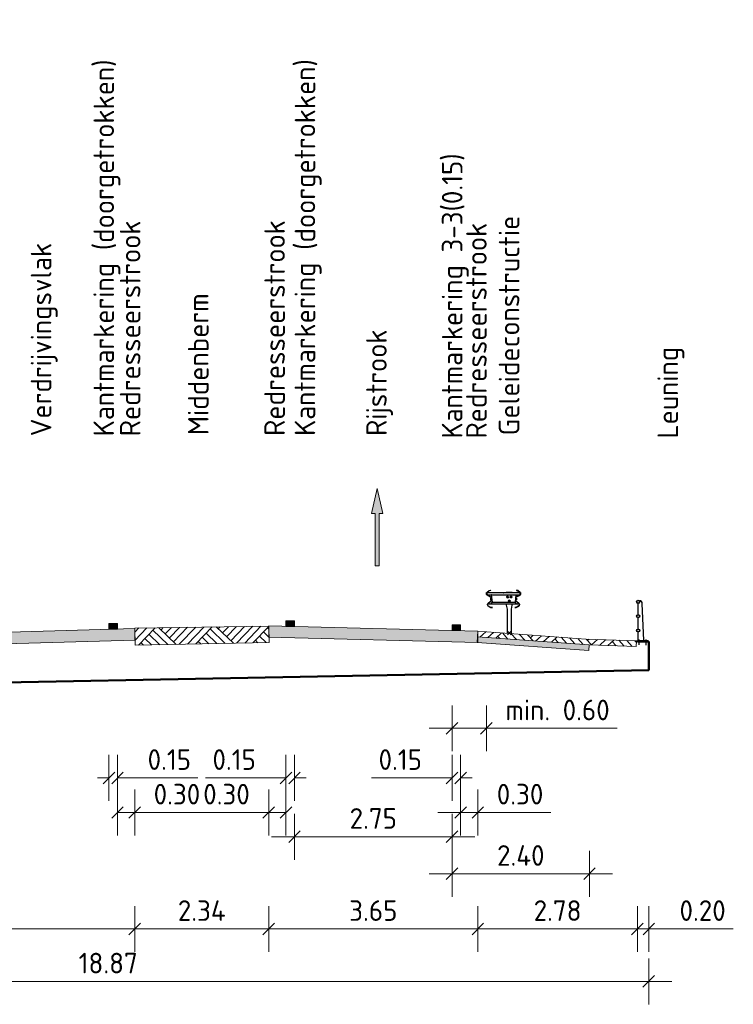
# Model space of a CAD drawing. Header units: metres. Extents: x 169741 to 171424, y 393147 to 407066.
# Tile 31 of 59: x 170661 to 170674, y 393334 to 393351. Entities that reach past the tile are written whole.
import ezdxf

# ---------------------------------------------------------------- set-up
doc = ezdxf.new("R2010")
doc.units = ezdxf.units.M
doc.linetypes.add('CENTRE', pattern=[50, 31.25, -6.25, 6.25, -6.25])
doc.layers.get('0').update_dxf_attribs({"lineweight": 25})
doc.layers.get('Defpoints').update_dxf_attribs({"color": 211})
for name, color, linetype, lineweight in [('N-WE-BV-GELEIDECONSTRUCTIE_GELEIDERAIL-SD-100', 210, 'Continuous', 25), ('N-WE-BV-LEUNING-SD-100', 210, 'Continuous', 25), ('N-WE-GR-MAAIVELD-A-200', 92, 'Continuous', 18), ('N-WE-GW-MAAIVELD-GD', 90, 'Continuous', 18), ('N-WE-KW-KUNSTWERK_BRUG-GD', 170, 'Continuous', 50), ('N-WE-KW-KUNSTWERK_WEEGBRUG-GD', 170, 'Continuous', 50), ('N-WE-VH-VERHARDING-GD', 7, 'Continuous', 18), ('N-WE-VH-VERHARDING-V-200', 253, 'Continuous', 18), ('N-WE-VH-VERHARDING_HALFVERHARDING-GD', 252, 'Continuous', 18), ('N-WE-VW-MARKERING-SD', 7, 'Continuous', 18), ('N-WE-VW-MARKERING_PIJL-S-200', 7, 'Continuous', 0), ('X-XX-AL-AANKLEDING-T18-200', 7, 'Continuous', 18), ('X-XX-AL-M-200', 7, 'Continuous', 18)]:
    doc.layers.add(name, color=color, linetype=linetype, lineweight=lineweight)
doc.layers.add('N-WE-VH-VERHARDING_HALFVERHARDING-V-200', color=7, linetype='Continuous', lineweight=18, true_color=0xd7aa8c)
doc.styles.add('NLCS-ISO-M200-T18', font='NLCS-ISO.ttf', dxfattribs={"height": 0.36})
doc.styles.get("Standard").update_dxf_attribs({"font": 'NLCS-ISO.ttf'})
doc.dimstyles.new('NLCS-M200-T18-SCHRAP_L2_H1', dxfattribs={"dimscale": 0.2, "dimtxt": 2.5, "dimasz": 1.008, "dimexe": 2, "dimexo": 2, "dimgap": 0.7, "dimtad": 1, "dimzin": 0, "dimdsep": 46, "dimtxsty": 'NLCS-ISO-M200-T18', "dimblk": 'OBLIQUE', "dimcen": 2.5, "dimdle": 2, "dimclrd": 256, "dimclre": 256, "dimclrt": 256, "dimadec": 1, "dimazin": 0, "dimtfac": 1, "dimtdec": 3, "dimtofl": 0, "dimtmove": 0, "dimatfit": 3, "dimldrblk": 'OBLIQUE', "dimfxl": 2, "dimfxlon": 1, "dimtfillclr": 256, "dimtolj": 1, "dimtzin": 0, "dimlwd": -1, "dimlwe": -1, "dimarcsym": 0})

# ---------------------------------------------------------------- blocks, each defined once
blk = doc.blocks.new('_Oblique')
at = {"color": 0, "linetype": 'ByBlock', "lineweight": -2}
blk.add_line((-0.5, -0.5), (0.5, 0.5), dxfattribs=at)
blk = doc.blocks.new('*D284')
at = {"layer": 'Defpoints', "color": 0, "transparency": 16777216}
for p in [(170663.113, 393340.843), (170656.114, 393340.641), (170656.114, 393335.598)]:
    blk.add_point(p, dxfattribs=at)
at = {"layer": 'X-XX-AL-M-200', "transparency": 16777216}
for p, q in [((170656.114, 393335.998), (170656.114, 393335.198)), ((170663.113, 393335.998), (170663.113, 393335.198)), ((170663.513, 393335.598), (170655.714, 393335.598))]:
    blk.add_line(p, q, dxfattribs=at)
at = {"layer": 'X-XX-AL-M-200', "transparency": 16777216, "xscale": 0.2016, "yscale": 0.2016, "zscale": 0.2016, "rotation": 180}
blk.add_blockref('_Oblique', (170656.114, 393335.598), dxfattribs=at)
at = {"layer": 'X-XX-AL-M-200', "transparency": 16777216, "xscale": 0.2016, "yscale": 0.2016, "zscale": 0.2016}
blk.add_blockref('_Oblique', (170663.113, 393335.598), dxfattribs=at)
at = {"layer": 'X-XX-AL-M-200', "transparency": 16777216, "insert": (170659.838, 393335.918), "char_height": 0.36, "attachment_point": 5, "style": 'NLCS-ISO-M200-T18'}
blk.add_mtext('\\A1;7.00', dxfattribs=at)
blk = doc.blocks.new('*D285')
at = {"layer": 'Defpoints', "color": 0, "transparency": 16777216}
for p in [(170662.813, 393340.832), (170663.113, 393340.843), (170662.813, 393337.631)]:
    blk.add_point(p, dxfattribs=at)
at = {"layer": 'X-XX-AL-M-200', "transparency": 16777216}
for p, q in [((170662.813, 393338.031), (170662.813, 393337.231)), ((170663.113, 393338.031), (170663.113, 393337.231)), ((170662.813, 393337.631), (170663.513, 393337.631)), ((170663.113, 393337.631), (170664.386, 393337.631))]:
    blk.add_line(p, q, dxfattribs=at)
at = {"layer": 'X-XX-AL-M-200', "transparency": 16777216, "xscale": 0.2016, "yscale": 0.2016, "zscale": 0.2016, "rotation": 180}
blk.add_blockref('_Oblique', (170662.813, 393337.631), dxfattribs=at)
at = {"layer": 'X-XX-AL-M-200', "transparency": 16777216, "xscale": 0.2016, "yscale": 0.2016, "zscale": 0.2016}
blk.add_blockref('_Oblique', (170663.113, 393337.631), dxfattribs=at)
at = {"layer": 'X-XX-AL-M-200', "transparency": 16777216, "insert": (170663.85, 393337.951), "char_height": 0.36, "attachment_point": 5, "style": 'NLCS-ISO-M200-T18'}
blk.add_mtext('\\A1;0.30', dxfattribs=at)
blk = doc.blocks.new('*D288')
at = {"layer": 'Defpoints', "color": 0, "transparency": 16777216}
for p in [(170665.753, 393340.88), (170665.903, 393340.88), (170665.753, 393338.235)]:
    blk.add_point(p, dxfattribs=at)
at = {"layer": 'X-XX-AL-M-200', "transparency": 16777216}
for p, q in [((170665.753, 393338.635), (170665.753, 393337.835)), ((170665.903, 393338.635), (170665.903, 393337.835)), ((170665.753, 393338.235), (170664.349, 393338.235)), ((170665.903, 393338.235), (170666.104, 393338.235))]:
    blk.add_line(p, q, dxfattribs=at)
at = {"layer": 'X-XX-AL-M-200', "transparency": 16777216, "xscale": 0.2016, "yscale": 0.2016, "zscale": 0.2016}
blk.add_blockref('_Oblique', (170665.753, 393338.235), dxfattribs=at)
at = {"layer": 'X-XX-AL-M-200', "transparency": 16777216, "xscale": 0.2016, "yscale": 0.2016, "zscale": 0.2016, "rotation": 180}
blk.add_blockref('_Oblique', (170665.903, 393338.235), dxfattribs=at)
at = {"layer": 'X-XX-AL-M-200', "transparency": 16777216, "insert": (170664.849, 393338.555), "char_height": 0.36, "attachment_point": 5, "style": 'NLCS-ISO-M200-T18'}
blk.add_mtext('\\A1;0.15', dxfattribs=at)
blk = doc.blocks.new('*D289')
at = {"layer": 'Defpoints', "color": 0, "transparency": 16777216}
for p in [(170668.653, 393340.808), (170668.803, 393340.808), (170668.803, 393338.235)]:
    blk.add_point(p, dxfattribs=at)
at = {"layer": 'X-XX-AL-M-200', "transparency": 16777216}
for p, q in [((170668.653, 393338.635), (170668.653, 393337.835)), ((170668.803, 393338.635), (170668.803, 393337.835)), ((170668.653, 393338.235), (170667.249, 393338.235)), ((170668.803, 393338.235), (170669.004, 393338.235))]:
    blk.add_line(p, q, dxfattribs=at)
at = {"layer": 'X-XX-AL-M-200', "transparency": 16777216, "xscale": 0.2016, "yscale": 0.2016, "zscale": 0.2016}
blk.add_blockref('_Oblique', (170668.653, 393338.235), dxfattribs=at)
at = {"layer": 'X-XX-AL-M-200', "transparency": 16777216, "xscale": 0.2016, "yscale": 0.2016, "zscale": 0.2016, "rotation": 180}
blk.add_blockref('_Oblique', (170668.803, 393338.235), dxfattribs=at)
at = {"layer": 'X-XX-AL-M-200', "transparency": 16777216, "insert": (170667.749, 393338.555), "char_height": 0.36, "attachment_point": 5, "style": 'NLCS-ISO-M200-T18'}
blk.add_mtext('\\A1;0.15', dxfattribs=at)
blk = doc.blocks.new('*D290')
at = {"layer": 'Defpoints', "color": 0, "transparency": 16777216}
for p in [(170668.653, 393340.808), (170671.053, 393339.356), (170668.653, 393336.561)]:
    blk.add_point(p, dxfattribs=at)
at = {"layer": 'X-XX-AL-M-200', "transparency": 16777216}
for p, q in [((170668.653, 393336.961), (170668.653, 393336.161)), ((170671.053, 393336.961), (170671.053, 393336.161)), ((170671.453, 393336.561), (170668.253, 393336.561))]:
    blk.add_line(p, q, dxfattribs=at)
at = {"layer": 'X-XX-AL-M-200', "transparency": 16777216, "xscale": 0.2016, "yscale": 0.2016, "zscale": 0.2016, "rotation": 180}
blk.add_blockref('_Oblique', (170668.653, 393336.561), dxfattribs=at)
at = {"layer": 'X-XX-AL-M-200', "transparency": 16777216, "xscale": 0.2016, "yscale": 0.2016, "zscale": 0.2016}
blk.add_blockref('_Oblique', (170671.053, 393336.561), dxfattribs=at)
at = {"layer": 'X-XX-AL-M-200', "transparency": 16777216, "insert": (170669.853, 393336.881), "char_height": 0.36, "attachment_point": 5, "style": 'NLCS-ISO-M200-T18'}
blk.add_mtext('\\A1;2.40', dxfattribs=at)
blk = doc.blocks.new('*D291')
at = {"layer": 'Defpoints', "color": 0, "transparency": 16777216}
for p in [(170665.453, 393340.89), (170665.753, 393340.88), (170665.753, 393337.631)]:
    blk.add_point(p, dxfattribs=at)
at = {"layer": 'X-XX-AL-M-200', "transparency": 16777216}
for p, q in [((170665.453, 393338.031), (170665.453, 393337.231)), ((170665.753, 393338.031), (170665.753, 393337.231)), ((170665.453, 393337.631), (170664.179, 393337.631)), ((170665.753, 393337.631), (170665.053, 393337.631))]:
    blk.add_line(p, q, dxfattribs=at)
at = {"layer": 'X-XX-AL-M-200', "transparency": 16777216, "xscale": 0.2016, "yscale": 0.2016, "zscale": 0.2016, "rotation": 180}
blk.add_blockref('_Oblique', (170665.453, 393337.631), dxfattribs=at)
at = {"layer": 'X-XX-AL-M-200', "transparency": 16777216, "xscale": 0.2016, "yscale": 0.2016, "zscale": 0.2016}
blk.add_blockref('_Oblique', (170665.753, 393337.631), dxfattribs=at)
at = {"layer": 'X-XX-AL-M-200', "transparency": 16777216, "insert": (170664.715, 393337.951), "char_height": 0.36, "attachment_point": 5, "style": 'NLCS-ISO-M200-T18'}
blk.add_mtext('\\A1;0.30', dxfattribs=at)
blk = doc.blocks.new('*D292')
at = {"layer": 'Defpoints', "color": 0, "transparency": 16777216}
for p in [(170668.803, 393340.808), (170669.103, 393340.797), (170669.103, 393337.631)]:
    blk.add_point(p, dxfattribs=at)
at = {"layer": 'X-XX-AL-M-200', "transparency": 16777216}
for p, q in [((170668.803, 393338.031), (170668.803, 393337.231)), ((170669.103, 393338.031), (170669.103, 393337.231)), ((170668.403, 393337.631), (170669.103, 393337.631)), ((170669.103, 393337.631), (170670.376, 393337.631))]:
    blk.add_line(p, q, dxfattribs=at)
at = {"layer": 'X-XX-AL-M-200', "transparency": 16777216, "xscale": 0.2016, "yscale": 0.2016, "zscale": 0.2016, "rotation": 180}
blk.add_blockref('_Oblique', (170668.803, 393337.631), dxfattribs=at)
at = {"layer": 'X-XX-AL-M-200', "transparency": 16777216, "xscale": 0.2016, "yscale": 0.2016, "zscale": 0.2016}
blk.add_blockref('_Oblique', (170669.103, 393337.631), dxfattribs=at)
at = {"layer": 'X-XX-AL-M-200', "transparency": 16777216, "insert": (170669.84, 393337.951), "char_height": 0.36, "attachment_point": 5, "style": 'NLCS-ISO-M200-T18'}
blk.add_mtext('\\A1;0.30', dxfattribs=at)
blk = doc.blocks.new('markering_015')
blk.add_hatch(color=256).paths.add_polyline_path([(0.075, 0), (0.075, 0.02), (-0.075, 0.02), (-0.075, 0)])
blk.add_lwpolyline([(0.075, 0), (0.075, 0.02), (-0.075, 0.02), (-0.075, 0)], close=True)
blk = doc.blocks.new('*D293')
at = {"layer": 'Defpoints', "color": 0, "transparency": 16777216}
for p in [(170662.663, 393340.832), (170662.813, 393340.832), (170662.813, 393338.235)]:
    blk.add_point(p, dxfattribs=at)
at = {"layer": 'X-XX-AL-M-200', "transparency": 16777216}
for p, q in [((170662.663, 393338.635), (170662.663, 393337.835)), ((170662.813, 393338.635), (170662.813, 393337.835)), ((170662.663, 393338.235), (170662.462, 393338.235)), ((170662.813, 393338.235), (170664.217, 393338.235))]:
    blk.add_line(p, q, dxfattribs=at)
at = {"layer": 'X-XX-AL-M-200', "transparency": 16777216, "xscale": 0.2016, "yscale": 0.2016, "zscale": 0.2016}
blk.add_blockref('_Oblique', (170662.663, 393338.235), dxfattribs=at)
at = {"layer": 'X-XX-AL-M-200', "transparency": 16777216, "xscale": 0.2016, "yscale": 0.2016, "zscale": 0.2016, "rotation": 180}
blk.add_blockref('_Oblique', (170662.813, 393338.235), dxfattribs=at)
at = {"layer": 'X-XX-AL-M-200', "transparency": 16777216, "insert": (170663.717, 393338.555), "char_height": 0.36, "attachment_point": 5, "style": 'NLCS-ISO-M200-T18'}
blk.add_mtext('\\A1;0.15', dxfattribs=at)
blk = doc.blocks.new('*D111')
at = {"layer": 'Defpoints', "color": 0, "transparency": 16777216}
for p in [(170665.903, 393340.88), (170668.653, 393340.808), (170668.653, 393337.207)]:
    blk.add_point(p, dxfattribs=at)
at = {"layer": 'X-XX-AL-M-200', "transparency": 16777216}
for p, q in [((170665.903, 393337.607), (170665.903, 393336.807)), ((170668.653, 393337.607), (170668.653, 393336.807)), ((170665.503, 393337.207), (170669.053, 393337.207))]:
    blk.add_line(p, q, dxfattribs=at)
at = {"layer": 'X-XX-AL-M-200', "transparency": 16777216, "xscale": 0.2016, "yscale": 0.2016, "zscale": 0.2016, "rotation": 180}
blk.add_blockref('_Oblique', (170665.903, 393337.207), dxfattribs=at)
at = {"layer": 'X-XX-AL-M-200', "transparency": 16777216, "xscale": 0.2016, "yscale": 0.2016, "zscale": 0.2016}
blk.add_blockref('_Oblique', (170668.653, 393337.207), dxfattribs=at)
at = {"layer": 'X-XX-AL-M-200', "transparency": 16777216, "insert": (170667.278, 393337.527), "char_height": 0.36, "attachment_point": 5, "style": 'NLCS-ISO-M200-T18'}
blk.add_mtext('\\A1;2.75', dxfattribs=at)
blk = doc.blocks.new('*D114')
at = {"layer": 'Defpoints', "color": 0, "transparency": 16777216}
for p in [(170663.113, 393340.843), (170665.453, 393340.89), (170665.453, 393335.598)]:
    blk.add_point(p, dxfattribs=at)
at = {"layer": 'X-XX-AL-M-200', "transparency": 16777216}
for p, q in [((170663.113, 393335.998), (170663.113, 393335.198)), ((170665.453, 393335.998), (170665.453, 393335.198)), ((170662.713, 393335.598), (170665.853, 393335.598))]:
    blk.add_line(p, q, dxfattribs=at)
at = {"layer": 'X-XX-AL-M-200', "transparency": 16777216, "xscale": 0.2016, "yscale": 0.2016, "zscale": 0.2016, "rotation": 180}
blk.add_blockref('_Oblique', (170663.113, 393335.598), dxfattribs=at)
at = {"layer": 'X-XX-AL-M-200', "transparency": 16777216, "xscale": 0.2016, "yscale": 0.2016, "zscale": 0.2016}
blk.add_blockref('_Oblique', (170665.453, 393335.598), dxfattribs=at)
at = {"layer": 'X-XX-AL-M-200', "transparency": 16777216, "insert": (170664.283, 393335.918), "char_height": 0.36, "attachment_point": 5, "style": 'NLCS-ISO-M200-T18'}
blk.add_mtext('\\A1;2.34', dxfattribs=at)
blk = doc.blocks.new('*D115')
at = {"layer": 'Defpoints', "color": 0, "transparency": 16777216}
for p in [(170665.453, 393340.89), (170669.103, 393340.797), (170669.103, 393335.598)]:
    blk.add_point(p, dxfattribs=at)
at = {"layer": 'X-XX-AL-M-200', "transparency": 16777216}
for p, q in [((170665.453, 393335.998), (170665.453, 393335.198)), ((170669.103, 393335.998), (170669.103, 393335.198)), ((170665.053, 393335.598), (170669.503, 393335.598))]:
    blk.add_line(p, q, dxfattribs=at)
at = {"layer": 'X-XX-AL-M-200', "transparency": 16777216, "xscale": 0.2016, "yscale": 0.2016, "zscale": 0.2016, "rotation": 180}
blk.add_blockref('_Oblique', (170665.453, 393335.598), dxfattribs=at)
at = {"layer": 'X-XX-AL-M-200', "transparency": 16777216, "xscale": 0.2016, "yscale": 0.2016, "zscale": 0.2016}
blk.add_blockref('_Oblique', (170669.103, 393335.598), dxfattribs=at)
at = {"layer": 'X-XX-AL-M-200', "transparency": 16777216, "insert": (170667.278, 393335.918), "char_height": 0.36, "attachment_point": 5, "style": 'NLCS-ISO-M200-T18'}
blk.add_mtext('\\A1;3.65', dxfattribs=at)
blk = doc.blocks.new('*D116')
at = {"layer": 'Defpoints', "color": 0, "transparency": 16777216}
for p in [(170669.103, 393340.797), (170671.888, 393340.633), (170671.888, 393335.598)]:
    blk.add_point(p, dxfattribs=at)
at = {"layer": 'X-XX-AL-M-200', "transparency": 16777216}
for p, q in [((170669.103, 393335.998), (170669.103, 393335.198)), ((170671.888, 393335.998), (170671.888, 393335.198)), ((170668.703, 393335.598), (170672.288, 393335.598))]:
    blk.add_line(p, q, dxfattribs=at)
at = {"layer": 'X-XX-AL-M-200', "transparency": 16777216, "xscale": 0.2016, "yscale": 0.2016, "zscale": 0.2016, "rotation": 180}
blk.add_blockref('_Oblique', (170669.103, 393335.598), dxfattribs=at)
at = {"layer": 'X-XX-AL-M-200', "transparency": 16777216, "xscale": 0.2016, "yscale": 0.2016, "zscale": 0.2016}
blk.add_blockref('_Oblique', (170671.888, 393335.598), dxfattribs=at)
at = {"layer": 'X-XX-AL-M-200', "transparency": 16777216, "insert": (170670.495, 393335.918), "char_height": 0.36, "attachment_point": 5, "style": 'NLCS-ISO-M200-T18'}
blk.add_mtext('\\A1;2.78', dxfattribs=at)
blk = doc.blocks.new('*D117')
at = {"layer": 'Defpoints', "color": 0, "transparency": 16777216}
for p in [(170671.888, 393340.633), (170672.088, 393340.617), (170672.088, 393335.598)]:
    blk.add_point(p, dxfattribs=at)
at = {"layer": 'X-XX-AL-M-200', "transparency": 16777216}
for p, q in [((170671.888, 393335.998), (170671.888, 393335.198)), ((170672.088, 393335.998), (170672.088, 393335.198)), ((170671.888, 393335.598), (170671.686, 393335.598)), ((170672.088, 393335.598), (170673.563, 393335.598))]:
    blk.add_line(p, q, dxfattribs=at)
at = {"layer": 'X-XX-AL-M-200', "transparency": 16777216, "xscale": 0.2016, "yscale": 0.2016, "zscale": 0.2016}
blk.add_blockref('_Oblique', (170671.888, 393335.598), dxfattribs=at)
at = {"layer": 'X-XX-AL-M-200', "transparency": 16777216, "xscale": 0.2016, "yscale": 0.2016, "zscale": 0.2016, "rotation": 180}
blk.add_blockref('_Oblique', (170672.088, 393335.598), dxfattribs=at)
at = {"layer": 'X-XX-AL-M-200', "transparency": 16777216, "insert": (170673.027, 393335.918), "char_height": 0.36, "attachment_point": 5, "style": 'NLCS-ISO-M200-T18'}
blk.add_mtext('\\A1;0.20', dxfattribs=at)
blk = doc.blocks.new('SBV-LEUNING_3REG0900-DMM')
at = {"linetype": 'Continuous'}
for p, q in [((149, 892), (150, 892)), ((128, 650), (128, 843)), ((228, 196), (200, 844)), ((128, 400), (128, 593)), ((114, 176), (114, 196)), ((114, 196), (298, 196)), ((114, 176), (298, 176)), ((128, 196), (128, 343)), ((144, 121), (144, 213)), ((268, 114), (268, 217)), ((298, 176), (298, 196))]:
    blk.add_line(p, q, dxfattribs=at)
for centre, radius in [((128, 872), 28.5), ((128, 872), 25.5), ((128, 622), 28.5), ((128, 622), 25.6), ((128, 372), 28.5), ((128, 372), 25.5)]:
    blk.add_circle(centre, radius, dxfattribs=at)
blk.add_arc((150, 842), 50, 2.4923, 90, dxfattribs=at)
blk = doc.blocks.new('SBV-GC_GLR_AB_060_EZ_LINKS-D')
at = {"linetype": 'CENTRE'}
blk.add_line((-167, 700), (-58, 700), dxfattribs=at)
for p, q in [((108, 700), (100, 700)), ((298, 538), (-98, 538)), ((-36, 630), (-42, 630)), ((-33, 630), (-27, 630)), ((-30, 636), (-30, 642)), ((-30, 627), (-30, 633)), ((-30, 624), (-30, 618)), ((-24, 630), (-18, 630)), ((-6, 560), (-12, 560)), ((-3, 560), (3, 560)), ((0, 566), (0, 572)), ((0, 557), (0, 563)), ((0, 554), (0, 548)), ((6, 560), (12, 560)), ((27, 630), (33, 630)), ((30, 636), (30, 642)), ((30, 627), (30, 633)), ((30, 624), (30, 618)), ((36, 630), (42, 630)), ((42, 630), (36, 630))]:
    blk.add_line(p, q)
at = {"linetype": 'Continuous'}
for p, q in [((-127, 601), (-126, 589)), ((-124, 595), (-116, 596)), ((-42, 630), (-36, 630)), ((-36, 630), (-42, 630)), ((-33, 630), (-27, 630)), ((-30, 636), (-30, 642)), ((-30, 627), (-30, 633)), ((-30, 624), (-30, 618)), ((-6, 560), (-12, 560)), ((-3, 560), (3, 560)), ((0, 566), (0, 572)), ((0, 557), (0, 563)), ((0, 554), (0, 548)), ((6, 560), (12, 560)), ((24, 630), (18, 630)), ((27, 630), (33, 630)), ((30, 636), (30, 642)), ((30, 627), (30, 633)), ((30, 624), (30, 618)), ((36, 630), (42, 630)), ((325, 595), (317, 596)), ((327, 601), (326, 588))]:
    blk.add_line(p, q, dxfattribs=at)
for points in [[(-95, 445), (-121, 446), (-166, 471, -0.514108), (-171, 515), (-120, 561, 0.239861), (-112, 581), (-115, 611, 0.239861), (-127, 630), (-187, 664, -0.514108), (-191, 708), (-152, 742), (-127, 749), (-126, 746), (-150, 739), (-189, 706, 0.514108), (-185, 667), (-125, 632, -0.239861), (-112, 612), (-109, 582, -0.239861), (-118, 559), (-169, 513, 0.514108), (-165, 474), (-120, 449), (-95, 448)], [(296, 444), (322, 445), (367, 471, 0.514108), (372, 515), (320, 561, -0.239861), (312, 581), (315, 611, -0.239861), (327, 629), (387, 664, 0.514108), (390, 708), (351, 742), (326, 748), (325, 745), (350, 739), (388, 706, -0.514108), (385, 667), (325, 632, 0.239861), (312, 611), (309, 581, 0.239861), (318, 558), (370, 512, -0.514108), (366, 474), (321, 448), (296, 447)]]:
    blk.add_lwpolyline(points, format="xyb", close=True)
for points in [[(390, 700), (387, 668), (-187, 668), (-190, 700)], [(-155, 509), (-155, 506), (355, 506), (355, 509)]]:
    blk.add_lwpolyline(points, close=True)
for points in [[(-53, 700), (-53, 710), (52, 710), (52, 700)], [(-38, -1), (-38, 0), (-38, 420), (-53, 490), (-53, 509)], [(52, 509), (52, 490), (38, 420), (38, 0), (38, -1)]]:
    blk.add_lwpolyline(points, dxfattribs=at)
for points in [[(-118, 608), (-126, 607, 0.335562), (-124, 595, 0.335562), (-123, 583), (-115, 584), (-118, 608)], [(318, 607), (326, 607, -0.335562), (325, 595, -0.335562), (323, 583), (315, 584), (318, 607)]]:
    blk.add_lwpolyline(points, format="xyb", dxfattribs=at)
for points in [[(-112, 668, -0.414214), (-115, 665), (-101, 541, -0.414214), (-98, 538), (-125, 509)], [(312, 668, 0.414214), (315, 665), (301, 541, 0.445229), (298, 538), (325, 509)]]:
    blk.add_lwpolyline(points, format="xyb")
for points in [[(-115, 612), (-112, 580), (-115, 580), (-118, 612)], [(-37, 642), (-44, 630), (-37, 618), (-23, 618), (-16, 630), (-23, 642)], [(-7, 572), (-14, 560), (-7, 548), (7, 548), (14, 560), (7, 572)], [(23, 642), (16, 630), (23, 618), (37, 618), (44, 630), (37, 642)], [(315, 612), (312, 580), (315, 580), (318, 611)]]:
    blk.add_lwpolyline(points, close=True, dxfattribs=at)
for centre, radius in [((-30, 630), 16), ((-30, 630), 9), ((0, 560), 16), ((0, 560), 9), ((30, 630), 16), ((30, 630), 9)]:
    blk.add_circle(centre, radius, dxfattribs=at)
at = {"layer": 'Defpoints'}
for p, q in [((-33, 33), (33, -33)), ((-33, -33), (33, 33))]:
    blk.add_line(p, q, dxfattribs=at)
for points in [[(-200, 688), (-200, 710)], [(400, 688), (400, 710)]]:
    blk.add_lwpolyline(points, dxfattribs=at)
at = {"flags": 1}
for tag, p in [('LEFTPOINT', (-200, 688)), ('RIGHTPOINT', (400, 688))]:
    blk.add_attdef(tag, p, '', height=2.5, dxfattribs=at)
blk = doc.blocks.new('*D120')
at = {"layer": 'Defpoints', "color": 0, "transparency": 16777216}
for p in [(170672.087, 393340.617), (170653.213, 393339.757), (170672.087, 393334.681)]:
    blk.add_point(p, dxfattribs=at)
at = {"layer": 'X-XX-AL-M-200', "transparency": 16777216}
for p, q in [((170653.213, 393335.081), (170653.213, 393334.281)), ((170672.087, 393335.081), (170672.087, 393334.281)), ((170652.813, 393334.681), (170672.487, 393334.681))]:
    blk.add_line(p, q, dxfattribs=at)
at = {"layer": 'X-XX-AL-M-200', "transparency": 16777216, "xscale": 0.2016, "yscale": 0.2016, "zscale": 0.2016, "rotation": 180}
blk.add_blockref('_Oblique', (170653.213, 393334.681), dxfattribs=at)
at = {"layer": 'X-XX-AL-M-200', "transparency": 16777216, "xscale": 0.2016, "yscale": 0.2016, "zscale": 0.2016}
blk.add_blockref('_Oblique', (170672.087, 393334.681), dxfattribs=at)
at = {"layer": 'X-XX-AL-M-200', "transparency": 16777216, "insert": (170662.65, 393335.001), "char_height": 0.36, "attachment_point": 5, "style": 'NLCS-ISO-M200-T18'}
blk.add_mtext('\\A1;18.87', dxfattribs=at)
blk = doc.blocks.new('*U69')
blk.add_hatch(color=256).paths.add_polyline_path([(-0.0675, 0.2925), (-0.0225, 0.2925), (-0.0225, 0.9), (0.0225, 0.9), (0.0225, 0.2925), (0.0675, 0.2925), (0, 0)])
blk.add_lwpolyline([(-0.0675, 0.2925), (-0.0225, 0.2925), (-0.0225, 0.9), (0.0225, 0.9), (0.0225, 0.2925), (0.0675, 0.2925), (0, 0)], close=True)
blk = doc.blocks.new('*D262')
at = {"layer": 'Defpoints', "color": 0, "transparency": 16777216}
for p in [(170669.252, 393341.451), (170668.653, 393340.808), (170669.252, 393339.101)]:
    blk.add_point(p, dxfattribs=at)
at = {"layer": 'X-XX-AL-M-200', "transparency": 16777216}
for p, q in [((170668.653, 393339.501), (170668.653, 393338.701)), ((170669.252, 393339.501), (170669.252, 393338.701)), ((170668.253, 393339.101), (170669.252, 393339.101)), ((170669.252, 393339.101), (170671.534, 393339.101))]:
    blk.add_line(p, q, dxfattribs=at)
at = {"layer": 'X-XX-AL-M-200', "transparency": 16777216, "xscale": 0.2016, "yscale": 0.2016, "zscale": 0.2016, "rotation": 180}
blk.add_blockref('_Oblique', (170668.653, 393339.101), dxfattribs=at)
at = {"layer": 'X-XX-AL-M-200', "transparency": 16777216, "xscale": 0.2016, "yscale": 0.2016, "zscale": 0.2016}
blk.add_blockref('_Oblique', (170669.252, 393339.101), dxfattribs=at)
at = {"layer": 'X-XX-AL-M-200', "transparency": 16777216, "insert": (170670.494, 393339.421), "char_height": 0.36, "attachment_point": 5, "style": 'NLCS-ISO-M200-T18'}
blk.add_mtext('\\A1;min. 0.60', dxfattribs=at)

msp = doc.modelspace()

# ---------------------------------------------------------------- hatches: boundary and pattern name
at = {"layer": 'N-WE-GR-MAAIVELD-A-200'}
h = msp.add_hatch(dxfattribs=at)
h.set_pattern_fill('AGR-MAAIVELD-SO', color=256, scale=0.1, angle=1.1396, pattern_type=2)
h.set_pattern_definition([(46.13958322, (7260.00536, -3497.01994), (-0.5098453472, 0.489957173), []), (46.13958322, (7259.9325, -3496.94995), (-0.0198881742, 0.9998025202), [0.707107, -0.707107]), (46.13958322, (7259.8597, -3496.87996), (-0.0198881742, 0.9998025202), [0.707107, -0.707107]), (46.13958322, (7259.78584, -3496.809), (-0.0198881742, 0.9998025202), [0.707107, -0.707107]), (46.13958322, (7259.714, -3496.74), (-0.0198881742, 0.9998025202), [0.707107, -0.707107]), (46.13958322, (7259.6412, -3496.67), (-0.0198881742, 0.9998025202), [0.707107, -0.707107]), (46.13958322, (7259.56835, -3496.6), (-0.0198881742, 0.9998025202), [0.707107, -0.707107]), (316.13958322, (7260.00536, -3497.01994), (0.489957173, 0.5098453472), []), (316.13958322, (7260.07536, -3496.9471), (0.9998025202, 0.0198881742), [0.707107, -0.707107]), (316.13958322, (7260.14535, -3496.8743), (0.9998025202, 0.0198881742), [0.707107, -0.707107]), (316.13958322, (7260.2163, -3496.8004), (0.9998025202, 0.0198881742), [0.707107, -0.707107]), (316.13958322, (7260.28534, -3496.7286), (0.9998025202, 0.0198881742), [0.707107, -0.707107]), (316.13958322, (7260.3553, -3496.6558), (0.9998025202, 0.0198881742), [0.707107, -0.707107]), (316.13958322, (7260.4253, -3496.5829), (0.9998025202, 0.0198881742), [0.707107, -0.707107])])
h.paths.add_polyline_path([(170663.113, 393340.852), (170663.119, 393340.552), (170665.459, 393340.599), (170665.453, 393340.886)])
h = msp.add_hatch(dxfattribs=at)
h.set_pattern_fill('AGR-MAAIVELD-SO', color=256, scale=0.1, angle=-2.6338, pattern_type=2)
h.set_pattern_definition([(42.36621417, (-18512.4448, 8117.7324), (-0.4764959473, 0.5224480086), []), (42.36621417, (-18512.51284, 8117.8071), (0.0459520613, 0.9989439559), [0.707107, -0.707107]), (42.36621417, (-18512.5809, 8117.8817), (0.0459520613, 0.9989439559), [0.707107, -0.707107]), (42.36621417, (-18512.64994, 8117.9574), (0.0459520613, 0.9989439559), [0.707107, -0.707107]), (42.36621417, (-18512.71706, 8118.031), (0.0459520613, 0.9989439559), [0.707107, -0.707107]), (42.36621417, (-18512.7851, 8118.1056), (0.0459520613, 0.9989439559), [0.707107, -0.707107]), (42.36621417, (-18512.8532, 8118.18024), (0.0459520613, 0.9989439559), [0.707107, -0.707107]), (312.36621417, (-18512.4448, 8117.7324), (0.5224480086, 0.4764959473), []), (312.36621417, (-18512.37014, 8117.8005), (0.9989439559, -0.0459520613), [0.707107, -0.707107]), (312.36621417, (-18512.2955, 8117.8686), (0.9989439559, -0.0459520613), [0.707107, -0.707107]), (312.36621417, (-18512.2198, 8117.9376), (0.9989439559, -0.0459520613), [0.707107, -0.707107]), (312.36621417, (-18512.1462, 8118.0047), (0.9989439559, -0.0459520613), [0.707107, -0.707107]), (312.36621417, (-18512.0716, 8118.0728), (0.9989439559, -0.0459520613), [0.707107, -0.707107]), (312.36621417, (-18511.99696, 8118.14086), (0.9989439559, -0.0459520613), [0.707107, -0.707107])])
h.paths.add_polyline_path([(170669.103, 393340.797), (170670.991, 393340.659), (170671.871, 393340.627), (170671.867, 393340.529), (170671.044, 393340.559), (170669.098, 393340.697)])
at = {"layer": 'N-WE-VH-VERHARDING-V-200'}
for points in [[(170663.113, 393340.843), (170656.114, 393340.641), (170656.115, 393340.441), (170663.114, 393340.643)], [(170665.453, 393340.89), (170669.103, 393340.797), (170669.103, 393340.599), (170665.453, 393340.69)]]:
    msp.add_hatch(color=256, dxfattribs=at).paths.add_polyline_path(points)
at = {"layer": 'N-WE-VH-VERHARDING_HALFVERHARDING-V-200'}
msp.add_hatch(color=256, dxfattribs=at).paths.add_polyline_path([(170669.098, 393340.697), (170671.044, 393340.559), (170671.039, 393340.459), (170669.094, 393340.598)])

# ---------------------------------------------------------------- linework, layer by layer
at = {"layer": 'N-WE-GW-MAAIVELD-GD', "flags": 128}
for points in [[(170663.113, 393340.852), (170663.119, 393340.552), (170665.459, 393340.599), (170665.453, 393340.886)], [(170671.867, 393340.529), (170671.871, 393340.627), (170670.991, 393340.659), (170669.103, 393340.797), (170669.098, 393340.697), (170671.044, 393340.559)]]:
    msp.add_lwpolyline(points, close=True, dxfattribs=at)
at = {"layer": 'N-WE-KW-KUNSTWERK_BRUG-GD', "flags": 128}
msp.add_lwpolyline([(170672.087, 393340.617), (170672.087, 393340.117), (170653.213, 393339.757), (170653.207, 393340.337)], dxfattribs=at)
at = {"layer": 'N-WE-KW-KUNSTWERK_WEEGBRUG-GD', "flags": 128}
msp.add_lwpolyline([(170671.888, 393340.626), (170672.087, 393340.617)], dxfattribs=at)
at = {"layer": 'N-WE-VH-VERHARDING-GD', "flags": 128}
for points in [[(170663.113, 393340.843), (170656.114, 393340.641), (170656.115, 393340.441), (170656.115, 393340.441), (170663.114, 393340.643)], [(170665.453, 393340.89), (170669.103, 393340.797), (170669.103, 393340.599), (170669.103, 393340.599), (170665.453, 393340.69)]]:
    msp.add_lwpolyline(points, close=True, dxfattribs=at)
at = {"layer": 'N-WE-VH-VERHARDING_HALFVERHARDING-GD'}
msp.add_lwpolyline([(170669.098, 393340.697), (170671.044, 393340.559), (170671.039, 393340.459), (170669.094, 393340.598)], close=True, dxfattribs=at)

# ---------------------------------------------------------------- block references
at = {"layer": 'N-WE-BV-GELEIDECONSTRUCTIE_GELEIDERAIL-SD-100', "xscale": -0.001, "yscale": 0.001, "zscale": 0.001}
msp.add_blockref('SBV-GC_GLR_AB_060_EZ_LINKS-D', (170669.652, 393340.764), dxfattribs=at)
at = {"layer": 'N-WE-BV-LEUNING-SD-100', "xscale": 0.001, "yscale": 0.001, "zscale": 0.001}
msp.add_blockref('SBV-LEUNING_3REG0900-DMM', (170671.774, 393340.437), dxfattribs=at)
at = {"layer": 'N-WE-VW-MARKERING-SD', "yscale": 5, "rotation": 0.2214620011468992}
msp.add_blockref('markering_015', (170662.738, 393340.832), dxfattribs=at)
at = {"layer": 'N-WE-VW-MARKERING-SD', "xscale": -1, "yscale": 5}
for p in [(170665.828, 393340.88), (170668.728, 393340.808)]:
    msp.add_blockref('markering_015', p, dxfattribs=at)
at = {"layer": 'N-WE-VW-MARKERING_PIJL-S-200', "xscale": 1.5, "yscale": 1.5, "zscale": 1.5, "rotation": 180}
msp.add_blockref('*U69', (170667.345, 393343.29), dxfattribs=at)

# ---------------------------------------------------------------- texts
at = {"layer": 'X-XX-AL-AANKLEDING-T18-200', "style": 'NLCS-ISO-M200-T18'}
for s, p in [('Kantmarkering (doorgetrokken)', (170662.753, 393344.2)), ('Kantmarkering (doorgetrokken)', (170666.265, 393344.206)), ('Kantmarkering 3-3(0.15)', (170668.835, 393344.16)), ('Geleideconstructie', (170669.829, 393344.217)), ('Redresseerstrook', (170663.213, 393344.2)), ('Redresseerstrook', (170665.735, 393344.206)), ('Redresseerstrook', (170669.258, 393344.16)), ('Verdrijvingsvlak', (170661.658, 393344.2)), ('Middenberm', (170664.402, 393344.219)), ('Rijstrook', (170667.513, 393344.206)), ('Leuning', (170672.599, 393344.16))]:
    msp.add_text(s, height=0.36, rotation=90, dxfattribs=at).set_placement(p)

# ---------------------------------------------------------------- dimensions: what is measured, and where the dimension line sits
at = {"layer": 'X-XX-AL-M-200'}
dim = msp.add_linear_dim(base=(170669.252, 393339.101), p1=(170668.653, 393340.808), p2=(170669.252, 393341.451), text='min. 0.60', dimstyle='NLCS-M200-T18-SCHRAP_L2_H1', dxfattribs=at)
dim.commit()
dim.dimension.update_dxf_attribs({"geometry": '*D262', "text_midpoint": (170670.494, 393339.101), "dimtype": 160})
for base, p1, p2, picture, middle in [((170656.114, 393335.598), (170663.113, 393340.843), (170656.114, 393340.641), '*D284', (170659.838, 393335.598)), ((170662.813, 393338.235), (170662.663, 393340.832), (170662.813, 393340.832), '*D293', (170663.717, 393338.235)), ((170662.813, 393337.631), (170663.113, 393340.843), (170662.813, 393340.832), '*D285', (170663.85, 393337.631))]:
    dim = msp.add_linear_dim(base=base, p1=p1, p2=p2, dimstyle='NLCS-M200-T18-SCHRAP_L2_H1', dxfattribs=at)
    dim.commit()
    dim.dimension.update_dxf_attribs({"geometry": picture, "text_midpoint": middle, "dimtype": 160})
for base, p1, p2, picture, middle in [((170665.453, 393335.598), (170663.113, 393340.843), (170665.453, 393340.89), '*D114', (170664.283, 393335.918)), ((170669.103, 393335.598), (170665.453, 393340.89), (170669.103, 393340.797), '*D115', (170667.278, 393335.918)), ((170671.8876, 393335.5984), (170669.1029, 393340.797), (170671.8876, 393340.633), '*D116', (170670.4952, 393335.9184)), ((170672.087, 393334.681), (170653.213, 393339.757), (170672.087, 393340.617), '*D120', (170662.65, 393335.001)), ((170672.088, 393335.598), (170671.888, 393340.633), (170672.088, 393340.617), '*D117', (170673.027, 393335.918))]:
    dim = msp.add_linear_dim(base=base, p1=p1, p2=p2, dimstyle='NLCS-M200-T18-SCHRAP_L2_H1', dxfattribs=at)
    dim.commit()
    dim.dimension.update_dxf_attribs({"geometry": picture, "text_midpoint": middle})
for base, p1, p2, picture, middle in [((170665.753, 393337.631), (170665.453, 393340.89), (170665.753, 393340.88), '*D291', (170664.715, 393337.631)), ((170668.803, 393338.235), (170668.653, 393340.808), (170668.803, 393340.808), '*D289', (170667.749, 393338.235)), ((170669.103, 393337.631), (170668.803, 393340.808), (170669.103, 393340.797), '*D292', (170669.84, 393337.631))]:
    dim = msp.add_linear_dim(base=base, p1=p1, p2=p2, angle=180, dimstyle='NLCS-M200-T18-SCHRAP_L2_H1', dxfattribs=at)
    dim.commit()
    dim.dimension.update_dxf_attribs({"geometry": picture, "text_midpoint": middle, "dimtype": 160})
for base, p1, p2, picture, middle in [((170665.753, 393338.235), (170665.903, 393340.88), (170665.753, 393340.88), '*D288', (170664.849, 393338.555)), ((170668.653, 393337.207), (170665.903, 393340.88), (170668.653, 393340.808), '*D111', (170667.278, 393337.527)), ((170668.653, 393336.561), (170671.053, 393339.356), (170668.653, 393340.808), '*D290', (170669.853, 393336.881))]:
    dim = msp.add_linear_dim(base=base, p1=p1, p2=p2, angle=180, dimstyle='NLCS-M200-T18-SCHRAP_L2_H1', dxfattribs=at)
    dim.commit()
    dim.dimension.update_dxf_attribs({"geometry": picture, "text_midpoint": middle})

doc.saveas('drawing.dxf')
